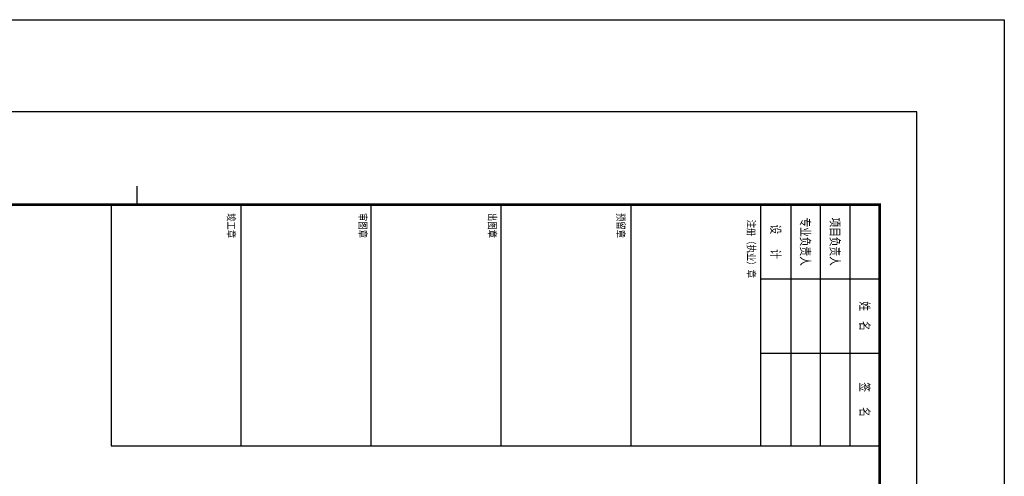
# Model space of a CAD drawing. Extents: x -345179 to -55199, y 109828 to 309166.
# Tile 30 of 30: x -121502 to -55199, y 278427 to 309166. Entities that reach past the tile are written whole.
import ezdxf
from ezdxf.enums import TextEntityAlignment as Align

# ---------------------------------------------------------------- set-up
doc = ezdxf.new("R2010")
doc.units = 0
doc.header["$LTSCALE"] = 1000
doc.header["$MEASUREMENT"] = 0
doc.layers.get('0').update_dxf_attribs({"color": 252})
doc.layers.add('图框', color=103, linetype='Continuous')
doc.styles.add('图框', font='txt', dxfattribs={"width": 0.8})

# ---------------------------------------------------------------- blocks, each defined once
blk = doc.blocks.new('ZJQY-A2+1')
at = {"layer": '图框'}
for p, q in [((2500, 41000), (2500, 1000)), ((73300, 41000), (2500, 41000)), ((2500, 21000), (2000, 21000))]:
    blk.add_line(p, q, dxfattribs=at)
at = {"layer": '图框', "flags": 128}
blk.add_lwpolyline([(0, 0), (74300, 0), (74300, 42000), (0, 42000), (0, 0)], dxfattribs=at)
at = {"layer": '图框', "const_width": 70}
blk.add_lwpolyline([(73300, 41000), (2500, 41000), (2500, 1000), (73300, 1000)], close=True, dxfattribs=at)
at = {"layer": '图框'}
for points in [[(2500, 20300), (9000, 20300), (9000, 41000)], [(4500, 37800), (4500, 41000)], [(6500, 37800), (6500, 41000)], [(9000, 40200), (2500, 40200)], [(9000, 39400), (2500, 39400)], [(2500, 38600), (9000, 38600)], [(9000, 37800), (2500, 37800)], [(9000, 34300), (2500, 34300)], [(9000, 30800), (2500, 30800)], [(9000, 27300), (2500, 27300)], [(9000, 23800), (2500, 23800)]]:
    blk.add_lwpolyline(points, dxfattribs=at)
at = {"layer": '图框', "style": '图框', "width": 0.8}
for s, height, p in [('姓  名', 250, (5500, 40600)), ('签   名', 250, (7750, 40600)), ('项目负责人', 250, (3500, 39800)), ('专业负责人', 250, (3500, 39000)), ('设   计', 250, (3500, 38200)), ('注册（执业）章', 200, (3691, 37542)), ('预留章', 200, (3063, 34031)), ('出图章', 200, (3063, 30570)), ('审图章', 200, (3062, 27085)), ('竣工章', 200, (3069, 23537))]:
    blk.add_text(s, height=height, dxfattribs=at).set_placement(p, align=Align.MIDDLE)
for tag, p in [('项目负责', (5500, 39800)), ('专业负责', (5500, 39000)), ('设计', (5500, 38200))]:
    blk.add_attdef(tag, text='', height=250, dxfattribs=at).set_placement(p, align=Align.MIDDLE)
for tag, p, height in [('合作单位_001', (68709, 16006), 260), ('建设单位_001', (68709, 13737), 260), ('工程名称_001', (68716, 12136), 260), ('图名_001', (69724, 3959), 250)]:
    blk.add_attdef(tag, p, '', height=height, dxfattribs=at)
blk.add_attdef('子项名称', text='', height=260, dxfattribs=at).set_placement((70722, 11529), align=Align.MIDDLE_CENTER)
at = {"layer": '图框', "style": '图框'}
for tag, p in [('审定', (69463, 10222)), ('审核', (69463, 9421)), ('项目负责', (69463, 8621)), ('专业负责', (69463, 7820)), ('校对', (69463, 7019)), ('设计', (69463, 6219)), ('制图', (69463, 5418)), ('图号', (68522, 2805)), ('版本号', (72301, 2827)), ('日期', (68526, 2120)), ('工程编号', (72301, 2139))]:
    blk.add_attdef(tag, text='', height=250, dxfattribs=at).set_placement(p, align=Align.MIDDLE_CENTER)

msp = doc.modelspace()

# ---------------------------------------------------------------- linework, layer by layer
at = {"color": 7}
msp.add_lwpolyline([(-55199, 109828), (-345179, 109828), (-345179, 309166), (-55199, 309166)], close=True, dxfattribs=at)

# ---------------------------------------------------------------- block references
at = {"xscale": 2.5, "yscale": 2.5, "zscale": 2.5, "rotation": 270}
msp.add_blockref('ZJQY-A2+1', (-166085, 302969), dxfattribs=at)

doc.saveas('drawing.dxf')
